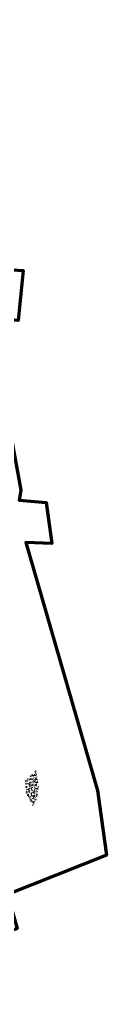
# Model space of a CAD drawing. Header units: metres. Extents: x 109081 to 109625, y 521087 to 521376.
# Tile 12 of 13: x 109419 to 109444, y 521087 to 521376. Entities that reach past the tile are written whole.
import ezdxf

# ---------------------------------------------------------------- set-up
doc = ezdxf.new("R2010")
doc.units = ezdxf.units.M
doc.layers.add('N-WE-GR-GRAS_RUIGGRAS-A-200', color=62, linetype='Continuous', lineweight=18)
doc.layers.add('N-WE-KG-WERKGRENS_FASE 3A-G', color=10, linetype='XX-WERKGRENS_CIRCEL', lineweight=70)
doc.linetypes.add('XX-WERKGRENS_CIRCEL', pattern='A,10,-2.5,[69,NLCS.SHX,S=1,R=0,X=0,Y=0],-2.5', length=15)

msp = doc.modelspace()

# ---------------------------------------------------------------- hatches: boundary and pattern name
at = {"layer": 'N-WE-GR-GRAS_RUIGGRAS-A-200'}
h = msp.add_hatch(dxfattribs=at)
h.set_pattern_fill('AGR-GRAS_RUIGGRAS-SO', color=256, scale=0.2, pattern_type=2)
h.set_pattern_definition([(40, (17.2967, -40.7173), (-0.555182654, 1.3617166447), [0.15, -1.6]), (40, (17.3467, -40.7673), (-0.555182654, 1.3617166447), [0.15, -1.6]), (95, (17.5967, -40.7673), (-1.5727322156, 0.765841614), [0.15, -0.8]), (95, (17.6667, -40.7673), (-1.5727322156, 0.765841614), [0.15, -0.8]), (125, (17.6967, -40.5173), (-1.474643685, 0.1882179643), [0.15, -1]), (125, (17.7467, -40.4673), (-1.474643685, 0.1882179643), [0.15, -1]), (15, (17.2967, -40.4673), (0.3207364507, 1.1212172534), [0.15, -0.8]), (15, (17.2967, -40.3973), (0.3207364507, 1.1212172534), [0.15, -0.8]), (165, (17.2967, -40.4673), (-0.9677840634, -1.2935973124), [0.15, -0.8]), (165, (17.2967, -40.3973), (-0.9677840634, -1.2935973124), [0.15, -0.8]), (65, (17.29674, -40.7173), (-0.5348680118, 0.7459331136), [0.15, -1]), (65, (17.34674, -40.7673), (-0.5348680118, 0.7459331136), [0.15, -1]), (80, (17.5967, -40.7673), (-1.3209282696, 1.1467992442), [0.15, -0.8]), (80, (17.6467, -40.7673), (-1.3209282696, 1.1467992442), [0.15, -0.8]), (80, (17.3967, -40.5173), (-0.9327132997, 0.4690905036), [0.15, -0.8]), (80, (17.4467, -40.5173), (-0.9327132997, 0.4690905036), [0.15, -0.8])])
h.paths.add_polyline_path([(109423.46, 521155.567), (109420.294, 521152.471), (109420.569, 521148.755), (109422.703, 521144.765), (109423.81, 521147.415), (109424.217, 521151.164), (109423.864, 521153.457)])

# ---------------------------------------------------------------- linework, layer by layer
at = {"layer": 'N-WE-KG-WERKGRENS_FASE 3A-G', "flags": 128}
msp.add_lwpolyline([(109325.985, 521089.891), (109318.976, 521087.098), (109317.759, 521090.31), (109323.357, 521094.593), (109238.423, 521245.893), (109219.962, 521236.082), (109205.385, 521229.236), (109131.761, 521190.65), (109146.681, 521162.038), (109133.203, 521154.372), (109118.97, 521166.626), (109096.884, 521210.772), (109081.12, 521240.821), (109089.41, 521256.905), (109098.836, 521261.004), (109100.773, 521257.626, 0.463993), (109111.285, 521254.28), (109160.214, 521280.991), (109182.49, 521274.188), (109197.384, 521282.23), (109207.411, 521265.019), (109222.743, 521273.13), (109202.684, 521306.819), (109330.854, 521375.957), (109334.104, 521366.956), (109359.352, 521304.007), (109395.916, 521316.767), (109395.014, 521304.654), (109407.223, 521303.045), (109419.647, 521302.279), (109418.208, 521287.556), (109409.708, 521288.408), (109419.013, 521237.753), (109418.562, 521234.864), (109426.445, 521234.185), (109428.101, 521222.066), (109420.513, 521222.379), (109441.568, 521149.572), (109444.21, 521130.53), (109415.056, 521118.995), (109417.942, 521109.017), (109389.8, 521098.734), (109393.219, 521089.125), (109386.118, 521086.75), (109367.934, 521091.648), (109364.106, 521102.437)], format="xyb", close=True, dxfattribs=at)

doc.saveas('drawing.dxf')
